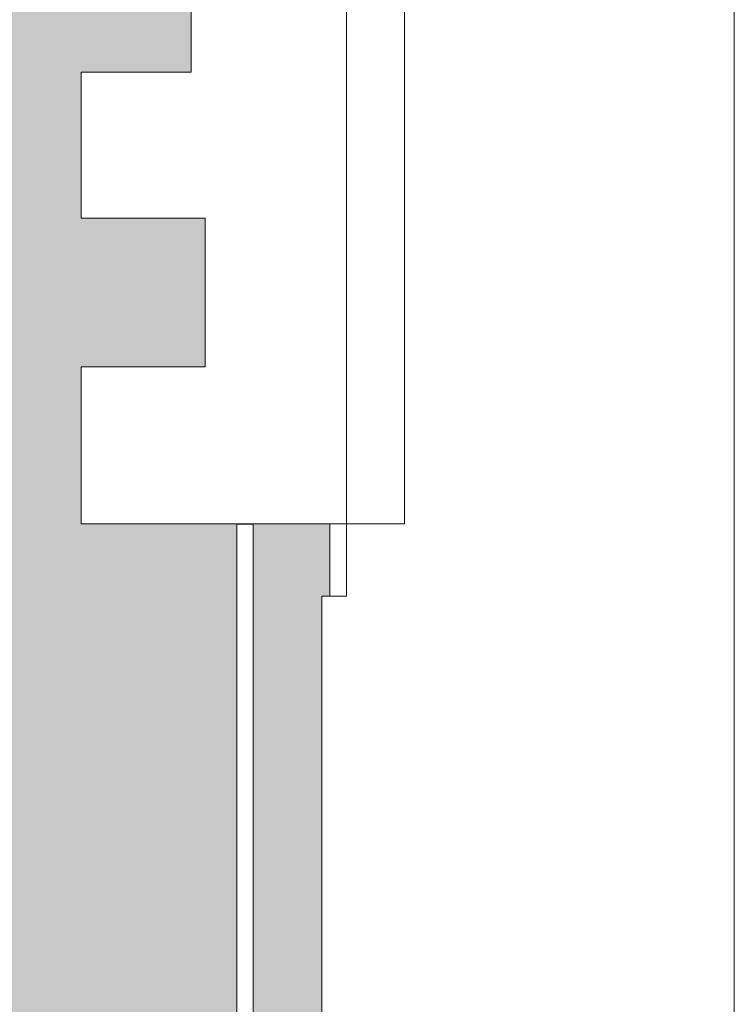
# Model space of a CAD drawing. Header units: metres. Extents: x 2.9 to 42.3, y -72.9 to -49.3.
# Tile 60 of 256: x 4.6 to 5.5, y -62.6 to -61.5. Entities that reach past the tile are written whole.
import ezdxf

# ---------------------------------------------------------------- set-up
doc = ezdxf.new("R2010")
doc.units = ezdxf.units.M
for name, color, linetype, lineweight in [('A-FLOR', 7, 'Continuous', 18), ('A-FLOR-PATT', 7, 'Continuous', 18), ('A-WALL', 7, 'Continuous', 18), ('Q-SPCQ', 7, 'Continuous', 18)]:
    doc.layers.add(name, color=color, linetype=linetype, lineweight=lineweight)

# ---------------------------------------------------------------- blocks, each defined once
blk = doc.blocks.new('Paredes 13 - Paredes 4-6874208-2PAV')
at = {"layer": 'A-WALL', "color": 253, "true_color": 0xaaaaaa}
for p, q in [((5.109, -62.062), (5.109, -60.4216)), ((4.8503, -61.3316), (4.8503, -61.5146)), ((4.8503, -61.5146), (4.7173, -61.5146)), ((4.7173, -61.5146), (4.7173, -61.6916)), ((4.7173, -61.6916), (4.8673, -61.6916)), ((4.8673, -61.6916), (4.8673, -61.8716)), ((4.8673, -61.8716), (4.7173, -61.8716)), ((4.7173, -61.8716), (4.7173, -62.062)), ((4.7173, -62.062), (5.109, -62.062))]:
    blk.add_line(p, q, dxfattribs=at)
blk = doc.blocks.new('Paredes 15 - Paredes 6-6874455-2PAV')
at = {"layer": 'A-WALL', "color": 253, "true_color": 0xaaaaaa}
for p, q in [((5.5087, -65.4145), (5.5087, -57.4041)), ((5.0387, -60.4285), (5.0387, -62.1495)), ((5.0387, -62.1495), (5.0087, -62.1495)), ((5.0087, -62.1495), (5.0087, -63.1395))]:
    blk.add_line(p, q, dxfattribs=at)
blk = doc.blocks.new('Equipamento especial 3 - Equipamento especial 1-7728931-2PAV')
at = {"layer": 'Q-SPCQ', "color": 253, "true_color": 0xaaaaaa}
for p, q in [((4.9058, -63.0623), (4.9058, -62.0623)), ((4.9058, -62.0623), (4.9258, -62.0623)), ((4.9258, -62.0623), (4.9258, -63.0623)), ((4.9258, -63.0623), (4.9058, -63.0623))]:
    blk.add_line(p, q, dxfattribs=at)
blk = doc.blocks.new('4 GRE - ESCOLA DE CINEMA E AUDIOVISUAL CINE REX R07_rvt-1-2PAV')
at = {"layer": 'A-FLOR-PATT', "true_color": 0xeff0f0}
h = blk.add_hatch(dxfattribs=at)
h.set_pattern_fill('FP_1', style=0, pattern_type=2)
h.set_pattern_definition([(50, (21.555, -62.929), (0.5465545, -0.047815), [0.05715, -0.62865]), (355, (21.555, -62.929), (-0.105728, 0.573166), [0.04572, -0.50292]), (100.451, (21.601, -62.933), (0.440828, 0.525349), [0.04857, -0.53427]), (46.184, (21.555, -62.776), (0.813237, -0.12613), [0.08573, -0.94298]), (96.636, (21.623, -62.787), (0.712212, 0.742287), [0.07286, -0.80141]), (351.184, (21.555, -62.776), (0.712217, 0.742274), [0.06858, -0.75438]), (21, (21.631, -62.814), (0.454846, -0.306795), [0.05715, -0.62865]), (326, (21.631, -62.814), (0.185405, 0.55256), [0.04572, -0.50292]), (71.451, (21.669, -62.84), (0.640251, 0.245763), [0.04857, -0.53427]), (37.5, (21.555, -62.929), (0.009261, 0.2536672), [0.02515, -0.47168, 0.02515, -0.48539, -0.50482]), (37.5, (21.555, -62.929), (0.009261, 0.2536672), [-1.007, 0.02515, -0.47968]), (7.5, (21.555, -62.929), (0.2004558, 0.300546), [0.02515, -0.26594, 0.02515, -0.46025, -0.1924]), (7.5, (21.555, -62.929), (0.2004558, 0.300546), [-0.77648, 0.02515, -0.16726]), (327.5, (21.385, -62.929), (0.4067682, -0.0171882), [0.02515, -0.16535, 0.02515, -0.56921, -0.78867]), (327.5, (21.385, -62.929), (0.4067682, -0.0171882), [-0.78486, 0.02515, -0.76352]), (317.5, (21.309, -62.929), (0.444383, 0.0762794), [0.02515, -0.2225, 0.02515, -0.36957, -0.56007]), (317.5, (21.309, -62.929), (0.444383, 0.0762794), [-0.64237, 0.02515, -0.53492])])
h.paths.add_polyline_path([(4.9663, -71.9414), (4.9663, -70.9344), (5.0187, -70.9344), (5.0187, -70.8774), (4.9097, -70.7685), (5.0187, -70.6596), (5.0187, -70.6479), (4.9076, -70.5368), (5.0187, -70.4258), (5.0187, -70.4141), (4.9076, -70.3031), (5.0187, -70.1921), (5.0187, -70.1804), (4.9076, -70.0694), (5.0187, -69.9583), (5.0187, -69.9467), (4.9076, -69.8356), (5.0187, -69.7246), (5.0187, -69.7129), (4.9076, -69.6019), (5.0187, -69.4909), (5.0187, -69.4792), (4.9076, -69.3682), (5.0187, -69.2571), (5.0187, -69.2455), (4.9076, -69.1344), (5.0187, -69.0234), (5.0187, -69.0014), (4.9663, -69.0014), (4.9663, -67.8392), (5.0187, -67.8384), (5.0187, -66.7719), (5.0081, -66.7719), (4.9313, -66.6952), (5.0187, -66.6078), (5.0187, -66.5488), (4.9313, -66.4614), (5.0187, -66.3741), (5.0187, -66.315), (4.9313, -66.2277), (5.0187, -66.1403), (5.0187, -66.0855), (4.9313, -65.9982), (5.0187, -65.9108), (5.0187, -65.8476), (4.9313, -65.7602), (5.0187, -65.6729), (5.0187, -65.618), (4.9313, -65.5307), (5.0187, -65.4433), (5.0187, -63.9077), (4.9673, -63.9077), (4.9673, -63.8115), (4.844, -63.8114), (4.844, -63.7103), (4.7173, -63.7102), (4.7173, -63.1603), (4.8142, -63.1603), (4.8142, -63.0619), (4.9058, -63.0619), (4.9058, -62.0623), (4.9258, -62.0623), (4.9258, -63.0619), (5.0087, -63.0619), (5.0087, -62.1494), (5.0187, -62.1494), (5.0187, -62.0619), (4.7173, -62.0619), (4.7173, -61.8715), (4.8673, -61.8715), (4.8673, -61.6915), (4.7173, -61.6915), (4.7173, -61.5145), (4.8503, -61.5145), (4.8503, -61.3315), (4.7173, -61.3315), (4.7173, -61.1515), (4.8673, -61.1515), (4.8673, -60.9715), (4.7173, -60.9715), (4.7173, -60.7915), (4.8673, -60.7915), (4.8673, -60.6115), (4.7173, -60.6115), (4.7173, -60.4215), (4.9058, -60.4215), (4.9058, -59.4215), (4.8142, -59.4215), (4.8142, -59.3222), (4.7173, -59.3222), (4.7173, -58.7715), (4.844, -58.7715), (4.844, -58.6715), (4.9673, -58.6715), (4.9673, -58.5715), (5.0187, -58.5715), (5.0187, -57.3816), (4.958, -57.3209), (5.0187, -57.2602), (5.0187, -57.1479), (4.958, -57.0872), (5.0187, -57.0265), (5.0187, -56.9141), (4.958, -56.8535), (5.0187, -56.7928), (5.0187, -56.6846), (4.958, -56.6239), (5.0187, -56.5632), (5.0187, -56.4467), (4.958, -56.386), (5.0187, -56.3253), (5.0187, -56.2171), (4.958, -56.1565), (5.0187, -56.0958), (5.0187, -56.0457), (5.0087, -56.0457), (5.0087, -54.838), (4.9663, -54.838), (4.9663, -53.5283), (4.9151, -53.528), (4.9936, -53.4495), (4.8768, -53.3326), (4.9936, -53.2157), (4.8768, -53.0989), (4.9936, -52.982), (4.8768, -52.8651), (4.9936, -52.7483), (4.8768, -52.6314), (4.9936, -52.5145), (4.8768, -52.3977), (4.9936, -52.2808), (4.8768, -52.1639), (4.9936, -52.0471), (4.9148, -51.9683), (4.9663, -51.968), (4.9663, -50.803), (4.9927, -50.803), (4.9927, -50.643), (5, -50.643), (4.9998, -50.5733), (5.159, -50.5733), (5.159, -50.571), (2.8781, -50.571), (2.8781, -71.9414), (4.9097, -71.9414)])
h.paths.add_polyline_path([(5.0087, -60.4215), (5.0087, -59.4241), (5.0187, -59.4241), (5.0187, -59.4215), (4.9258, -59.4215), (4.9258, -60.4215)])
at = {"layer": 'A-FLOR', "color": 253, "true_color": 0xaaaaaa}
blk.add_line((5.0187, -62.1494), (5.0187, -62.0619), dxfattribs=at)
at = {"layer": 'A-WALL', "color": 253, "lineweight": 18, "true_color": 0xaaaaaa}
for name in ['Paredes 15 - Paredes 6-6874455-2PAV', 'Paredes 13 - Paredes 4-6874208-2PAV']:
    blk.add_blockref(name, (0, 0), dxfattribs=at)
at = {"layer": 'Q-SPCQ', "color": 253, "lineweight": 18, "true_color": 0xaaaaaa}
blk.add_blockref('Equipamento especial 3 - Equipamento especial 1-7728931-2PAV', (0, 0), dxfattribs=at)

msp = doc.modelspace()

# ---------------------------------------------------------------- block references
at = {"lineweight": 5}
msp.add_blockref('4 GRE - ESCOLA DE CINEMA E AUDIOVISUAL CINE REX R07_rvt-1-2PAV', (0, 0), dxfattribs=at)

doc.saveas('drawing.dxf')
